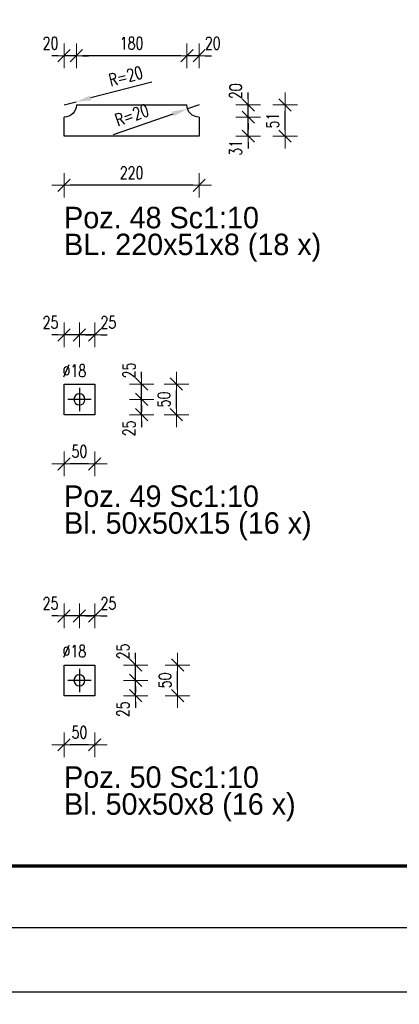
# Model space of a CAD drawing. Header units: millimetres. Extents: x 2297 to 3051, y 15557 to 16018.
# Tile 13 of 20: x 2867 to 2929, y 15557 to 15717. Entities that reach past the tile are written whole.
import ezdxf

# ---------------------------------------------------------------- set-up
doc = ezdxf.new("R2010")
doc.units = ezdxf.units.MM
doc.header["$LTSCALE"] = 10
doc.linetypes.add('MITTE', pattern=[2, 1.25, -0.25, 0.25, -0.25])
doc.layers.get('Defpoints').update_dxf_attribs({"color": 1})
doc.layers.add('_FORMATKA', color=8, linetype='Continuous', plot=False)
for name, color, linetype, lineweight in [('_RAMKA', 7, 'Continuous', 35), ('PS_DIM', 4, 'Continuous', 13), ('PS_SOLID', 7, 'Continuous', 30)]:
    doc.layers.add(name, color=color, linetype=linetype, lineweight=lineweight)
doc.layers.add('PS_MID', color=5, linetype='MITTE')
doc.layers.add('PS_PLATE', color=1, linetype='Continuous')
doc.styles.add('simplex', font='simplex.shx', dxfattribs={"width": 0.75})
doc.dimstyles.new('1_10_PRZ', dxfattribs={"dimtxt": 2, "dimasz": 1, "dimexe": 2, "dimexo": 5, "dimgap": 1, "dimtad": 1, "dimdec": 0, "dimlfac": 10, "dimtxsty": 'simplex', "dimblk": 'dimznak', "dimcen": 2, "dimse1": 1, "dimse2": 1, "dimclrt": 3, "dimadec": 1, "dimazin": 0, "dimtfac": 1, "dimtdec": 0, "dimtix": 1, "dimtmove": 2, "dimatfit": 3, "dimldrblk": 'dim-grot', "dimfxl": 1, "dimarcsym": 0})
doc.dimstyles.new('1_10_PRZ_DS1-LS10', dxfattribs={"dimtxt": 2, "dimasz": 1, "dimexe": 2, "dimexo": 5, "dimgap": 1, "dimtad": 1, "dimdec": 0, "dimlfac": 10, "dimtxsty": 'simplex', "dimblk": 'dimznak', "dimcen": 2, "dimse1": 1, "dimse2": 1, "dimclrt": 3, "dimadec": 1, "dimazin": 0, "dimtfac": 1, "dimtdec": 0, "dimtix": 1, "dimtmove": 2, "dimatfit": 3, "dimldrblk": 'dim-grot', "dimfxl": 1, "dimarcsym": 0})
doc.dimstyles.new('średnice', dxfattribs={"dimtxt": 2, "dimasz": 2.5, "dimexe": 1, "dimexo": 1, "dimgap": 1, "dimtad": 1, "dimdec": 0, "dimlfac": 10, "dimtxsty": 'simplex', "dimcen": 2, "dimclrd": 256, "dimclre": 256, "dimclrt": 3, "dimadec": 1, "dimazin": 0, "dimtfac": 1, "dimtdec": 0, "dimtix": 1, "dimtmove": 1, "dimatfit": 0, "dimfxl": 1, "dimarcsym": 0})

# ---------------------------------------------------------------- blocks, each defined once
blk = doc.blocks.new('*D502')
at = {"layer": 'Defpoints', "color": 0, "transparency": 16777216}
for p in [(2894.43, 15702.6), (2896.32, 15703.25)]:
    blk.add_point(p, dxfattribs=at)
at = {"layer": 'PS_DIM', "lineweight": -2, "transparency": 16777216}
for p, q in [((2896.32, 15703.25), (2894.43, 15702.6)), ((2882.34, 15698.43), (2892.07, 15701.78))]:
    blk.add_line(p, q, dxfattribs=at)
at = {"layer": 'PS_DIM', "transparency": 16777216}
blk.add_solid([(2891.93, 15702.18), (2892.2, 15701.39), (2894.43, 15702.6)], dxfattribs=at)
at = {"layer": 'PS_DIM', "color": 3, "transparency": 16777216, "insert": (2885.37, 15701.59), "char_height": 2, "attachment_point": 5, "rotation": 19.0184, "style": 'simplex'}
blk.add_mtext('R=20', dxfattribs=at)
blk = doc.blocks.new('*D503')
at = {"layer": 'Defpoints', "color": 0, "transparency": 16777216}
for p in [(2874.32, 15703.25), (2876.26, 15703.75)]:
    blk.add_point(p, dxfattribs=at)
at = {"layer": 'PS_DIM', "lineweight": -2, "transparency": 16777216}
for p, q in [((2888.63, 15706.95), (2878.68, 15704.38)), ((2874.32, 15703.25), (2876.26, 15703.75))]:
    blk.add_line(p, q, dxfattribs=at)
at = {"layer": 'PS_DIM', "transparency": 16777216}
blk.add_solid([(2878.57, 15704.78), (2878.78, 15703.97), (2876.26, 15703.75)], dxfattribs=at)
at = {"layer": 'PS_DIM', "color": 3, "transparency": 16777216, "insert": (2884.36, 15707.91), "char_height": 2, "attachment_point": 5, "rotation": 14.5015, "style": 'simplex'}
blk.add_mtext('R=20', dxfattribs=at)
blk = doc.blocks.new('dimznak')
at = {"color": 0}
for points in [[(0, 2), (0, -2)], [(-2, 0), (2, 0)]]:
    blk.add_lwpolyline(points, dxfattribs=at)
at = {"color": 2}
blk.add_lwpolyline([(1, 1), (-1, -1)], dxfattribs=at)
blk = doc.blocks.new('*D504')
at = {"layer": 'Defpoints', "color": 0, "transparency": 16777216}
for p in [(2896.32, 15701.25), (2904.32, 15701.25), (2896.32, 15698.15)]:
    blk.add_point(p, dxfattribs=at)
at = {"layer": 'PS_DIM', "color": 0, "lineweight": -2, "transparency": 16777216}
for p, q in [((2904.32, 15702.25), (2904.32, 15703.25)), ((2904.32, 15698.15), (2904.32, 15701.25)), ((2904.32, 15697.15), (2904.32, 15696.15))]:
    blk.add_line(p, q, dxfattribs=at)
for p, rotation in [((2904.32, 15701.25), 270), ((2904.32, 15698.15), 90)]:
    blk.add_blockref('dimznak', p, dxfattribs=dict(at, rotation=rotation))
at = {"layer": 'PS_DIM', "color": 3, "transparency": 16777216, "insert": (2902.28, 15696.26), "char_height": 2, "attachment_point": 5, "rotation": 90, "style": 'simplex'}
blk.add_mtext('31', dxfattribs=at)
blk = doc.blocks.new('dim-grot')
blk.add_hatch(color=256).paths.add_polyline_path([(0, 0), (-2, 0.5), (-2, -0.5)])
blk.add_lwpolyline([(0, 0), (-2, 0.5), (-2, -0.5), (0, 0)])
blk = doc.blocks.new('*D505')
at = {"layer": 'Defpoints', "color": 0, "transparency": 16777216}
for p in [(2894.32, 15703.25), (2904.32, 15703.25), (2896.32, 15701.25)]:
    blk.add_point(p, dxfattribs=at)
at = {"layer": 'PS_DIM', "color": 0, "lineweight": -2, "transparency": 16777216}
for p, q in [((2904.32, 15704.25), (2904.32, 15705.25)), ((2904.32, 15701.25), (2904.32, 15703.25)), ((2904.32, 15700.25), (2904.32, 15699.25))]:
    blk.add_line(p, q, dxfattribs=at)
for p, rotation in [((2904.32, 15703.25), 270), ((2904.32, 15701.25), 90)]:
    blk.add_blockref('dimznak', p, dxfattribs=dict(at, rotation=rotation))
at = {"layer": 'PS_DIM', "color": 3, "transparency": 16777216, "insert": (2902.28, 15705.46), "char_height": 2, "attachment_point": 5, "rotation": 90, "style": 'simplex'}
blk.add_mtext('20', dxfattribs=at)
blk = doc.blocks.new('*D507')
at = {"layer": 'Defpoints', "color": 0, "transparency": 16777216}
for p in [(2874.32, 15698.15), (2896.32, 15698.15), (2874.32, 15690.15)]:
    blk.add_point(p, dxfattribs=at)
at = {"layer": 'PS_DIM', "color": 0, "lineweight": -2, "transparency": 16777216}
blk.add_line((2895.32, 15690.15), (2875.32, 15690.15), dxfattribs=at)
at = {"layer": 'PS_DIM', "color": 0, "lineweight": -2, "transparency": 16777216, "rotation": 180}
blk.add_blockref('dimznak', (2874.32, 15690.15), dxfattribs=at)
at = {"layer": 'PS_DIM', "color": 0, "lineweight": -2, "transparency": 16777216}
blk.add_blockref('dimznak', (2896.32, 15690.15), dxfattribs=at)
at = {"layer": 'PS_DIM', "color": 3, "transparency": 16777216, "insert": (2885.32, 15692.19), "char_height": 2, "attachment_point": 5, "style": 'simplex'}
blk.add_mtext('220', dxfattribs=at)
blk = doc.blocks.new('*D508')
at = {"layer": 'Defpoints', "color": 0, "transparency": 16777216}
for p in [(2894.32, 15711.25), (2894.32, 15703.25), (2896.32, 15701.25)]:
    blk.add_point(p, dxfattribs=at)
at = {"layer": 'PS_DIM', "color": 0, "lineweight": -2, "transparency": 16777216}
for p, q in [((2893.32, 15711.25), (2892.32, 15711.25)), ((2896.32, 15711.25), (2894.32, 15711.25)), ((2897.32, 15711.25), (2898.32, 15711.25))]:
    blk.add_line(p, q, dxfattribs=at)
blk.add_blockref('dimznak', (2894.32, 15711.25), dxfattribs=at)
at = {"layer": 'PS_DIM', "color": 0, "lineweight": -2, "transparency": 16777216, "rotation": 180}
blk.add_blockref('dimznak', (2896.32, 15711.25), dxfattribs=at)
at = {"layer": 'PS_DIM', "color": 3, "transparency": 16777216, "insert": (2898.53, 15713.29), "char_height": 2, "attachment_point": 5, "style": 'simplex'}
blk.add_mtext('20', dxfattribs=at)
blk = doc.blocks.new('*D509')
at = {"layer": 'Defpoints', "color": 0, "transparency": 16777216}
for p in [(2876.32, 15711.25), (2876.32, 15703.25), (2894.32, 15703.25)]:
    blk.add_point(p, dxfattribs=at)
at = {"layer": 'PS_DIM', "color": 0, "lineweight": -2, "transparency": 16777216}
blk.add_line((2893.32, 15711.25), (2877.32, 15711.25), dxfattribs=at)
at = {"layer": 'PS_DIM', "color": 0, "lineweight": -2, "transparency": 16777216, "rotation": 180}
blk.add_blockref('dimznak', (2876.32, 15711.25), dxfattribs=at)
at = {"layer": 'PS_DIM', "color": 0, "lineweight": -2, "transparency": 16777216}
blk.add_blockref('dimznak', (2894.32, 15711.25), dxfattribs=at)
at = {"layer": 'PS_DIM', "color": 3, "transparency": 16777216, "insert": (2885.32, 15713.29), "char_height": 2, "attachment_point": 5, "style": 'simplex'}
blk.add_mtext('180', dxfattribs=at)
blk = doc.blocks.new('*D510')
at = {"layer": 'Defpoints', "color": 0, "transparency": 16777216}
for p in [(2874.32, 15711.25), (2876.32, 15703.25), (2874.32, 15701.25)]:
    blk.add_point(p, dxfattribs=at)
at = {"layer": 'PS_DIM', "color": 0, "lineweight": -2, "transparency": 16777216}
for p, q in [((2873.32, 15711.25), (2872.32, 15711.25)), ((2876.32, 15711.25), (2874.32, 15711.25)), ((2877.32, 15711.25), (2878.32, 15711.25))]:
    blk.add_line(p, q, dxfattribs=at)
blk.add_blockref('dimznak', (2874.32, 15711.25), dxfattribs=at)
at = {"layer": 'PS_DIM', "color": 0, "lineweight": -2, "transparency": 16777216, "rotation": 180}
blk.add_blockref('dimznak', (2876.32, 15711.25), dxfattribs=at)
at = {"layer": 'PS_DIM', "color": 3, "transparency": 16777216, "insert": (2872.11, 15713.29), "char_height": 2, "attachment_point": 5, "style": 'simplex'}
blk.add_mtext('20', dxfattribs=at)
blk = doc.blocks.new('*D512')
at = {"layer": 'Defpoints', "color": 0, "transparency": 16777216}
for p in [(2876.82, 15655.29), (2886.95, 15655.29), (2874.32, 15652.79)]:
    blk.add_point(p, dxfattribs=at)
at = {"layer": 'PS_DIM', "color": 0, "lineweight": -2, "transparency": 16777216}
for p, q in [((2886.95, 15656.29), (2886.95, 15657.29)), ((2886.95, 15652.79), (2886.95, 15655.29)), ((2886.95, 15651.79), (2886.95, 15650.79))]:
    blk.add_line(p, q, dxfattribs=at)
for p, rotation in [((2886.95, 15655.29), 270), ((2886.95, 15652.79), 90)]:
    blk.add_blockref('dimznak', p, dxfattribs=dict(at, rotation=rotation))
at = {"layer": 'PS_DIM', "color": 3, "transparency": 16777216, "insert": (2884.91, 15650.58), "char_height": 2, "attachment_point": 5, "rotation": 90, "style": 'simplex'}
blk.add_mtext('25', dxfattribs=at)
blk = doc.blocks.new('*D513')
at = {"layer": 'Defpoints', "color": 0, "transparency": 16777216}
for p in [(2874.32, 15657.79), (2886.95, 15657.79), (2876.82, 15655.29)]:
    blk.add_point(p, dxfattribs=at)
at = {"layer": 'PS_DIM', "color": 0, "lineweight": -2, "transparency": 16777216}
for p, q in [((2886.95, 15658.79), (2886.95, 15659.79)), ((2886.95, 15655.29), (2886.95, 15657.79)), ((2886.95, 15654.29), (2886.95, 15653.29))]:
    blk.add_line(p, q, dxfattribs=at)
for p, rotation in [((2886.95, 15657.79), 270), ((2886.95, 15655.29), 90)]:
    blk.add_blockref('dimznak', p, dxfattribs=dict(at, rotation=rotation))
at = {"layer": 'PS_DIM', "color": 3, "transparency": 16777216, "insert": (2884.91, 15660.01), "char_height": 2, "attachment_point": 5, "rotation": 90, "style": 'simplex'}
blk.add_mtext('25', dxfattribs=at)
blk = doc.blocks.new('*D514')
at = {"layer": 'Defpoints', "color": 0, "transparency": 16777216}
for p in [(2874.32, 15652.79), (2879.32, 15652.79), (2874.32, 15644.79)]:
    blk.add_point(p, dxfattribs=at)
at = {"layer": 'PS_DIM', "color": 0, "lineweight": -2, "transparency": 16777216}
blk.add_line((2878.32, 15644.79), (2875.32, 15644.79), dxfattribs=at)
at = {"layer": 'PS_DIM', "color": 0, "lineweight": -2, "transparency": 16777216, "rotation": 180}
blk.add_blockref('dimznak', (2874.32, 15644.79), dxfattribs=at)
at = {"layer": 'PS_DIM', "color": 0, "lineweight": -2, "transparency": 16777216}
blk.add_blockref('dimznak', (2879.32, 15644.79), dxfattribs=at)
at = {"layer": 'PS_DIM', "color": 3, "transparency": 16777216, "insert": (2876.82, 15646.83), "char_height": 2, "attachment_point": 5, "style": 'simplex'}
blk.add_mtext('50', dxfattribs=at)
blk = doc.blocks.new('*D515')
at = {"layer": 'Defpoints', "color": 0, "transparency": 16777216}
for p in [(2876.82, 15665.79), (2879.32, 15657.79), (2876.82, 15655.29)]:
    blk.add_point(p, dxfattribs=at)
at = {"layer": 'PS_DIM', "color": 0, "lineweight": -2, "transparency": 16777216}
for p, q in [((2875.82, 15665.79), (2874.82, 15665.79)), ((2879.32, 15665.79), (2876.82, 15665.79)), ((2880.32, 15665.79), (2881.32, 15665.79))]:
    blk.add_line(p, q, dxfattribs=at)
blk.add_blockref('dimznak', (2876.82, 15665.79), dxfattribs=at)
at = {"layer": 'PS_DIM', "color": 0, "lineweight": -2, "transparency": 16777216, "rotation": 180}
blk.add_blockref('dimznak', (2879.32, 15665.79), dxfattribs=at)
at = {"layer": 'PS_DIM', "color": 3, "transparency": 16777216, "insert": (2881.53, 15667.83), "char_height": 2, "attachment_point": 5, "style": 'simplex'}
blk.add_mtext('25', dxfattribs=at)
blk = doc.blocks.new('*D516')
at = {"layer": 'Defpoints', "color": 0, "transparency": 16777216}
for p in [(2874.32, 15665.79), (2874.32, 15657.79), (2876.82, 15655.29)]:
    blk.add_point(p, dxfattribs=at)
at = {"layer": 'PS_DIM', "color": 0, "lineweight": -2, "transparency": 16777216}
for p, q in [((2873.32, 15665.79), (2872.32, 15665.79)), ((2876.82, 15665.79), (2874.32, 15665.79)), ((2877.82, 15665.79), (2878.82, 15665.79))]:
    blk.add_line(p, q, dxfattribs=at)
blk.add_blockref('dimznak', (2874.32, 15665.79), dxfattribs=at)
at = {"layer": 'PS_DIM', "color": 0, "lineweight": -2, "transparency": 16777216, "rotation": 180}
blk.add_blockref('dimznak', (2876.82, 15665.79), dxfattribs=at)
at = {"layer": 'PS_DIM', "color": 3, "transparency": 16777216, "insert": (2872.11, 15667.83), "char_height": 2, "attachment_point": 5, "style": 'simplex'}
blk.add_mtext('25', dxfattribs=at)
blk = doc.blocks.new('*D518')
at = {"layer": 'Defpoints', "color": 0, "transparency": 16777216}
for p in [(2876.82, 15609.55), (2885.97, 15609.55), (2874.32, 15607.05)]:
    blk.add_point(p, dxfattribs=at)
at = {"layer": 'PS_DIM', "color": 0, "lineweight": -2, "transparency": 16777216}
for p, q in [((2885.97, 15610.55), (2885.97, 15611.55)), ((2885.97, 15607.05), (2885.97, 15609.55)), ((2885.97, 15606.05), (2885.97, 15605.05))]:
    blk.add_line(p, q, dxfattribs=at)
for p, rotation in [((2885.97, 15609.55), 270), ((2885.97, 15607.05), 90)]:
    blk.add_blockref('dimznak', p, dxfattribs=dict(at, rotation=rotation))
at = {"layer": 'PS_DIM', "color": 3, "transparency": 16777216, "insert": (2883.93, 15604.84), "char_height": 2, "attachment_point": 5, "rotation": 90, "style": 'simplex'}
blk.add_mtext('25', dxfattribs=at)
blk = doc.blocks.new('*D519')
at = {"layer": 'Defpoints', "color": 0, "transparency": 16777216}
for p in [(2874.32, 15612.05), (2885.97, 15612.05), (2876.82, 15609.55)]:
    blk.add_point(p, dxfattribs=at)
at = {"layer": 'PS_DIM', "color": 0, "lineweight": -2, "transparency": 16777216}
for p, q in [((2885.97, 15613.05), (2885.97, 15614.05)), ((2885.97, 15609.55), (2885.97, 15612.05)), ((2885.97, 15608.55), (2885.97, 15607.55))]:
    blk.add_line(p, q, dxfattribs=at)
for p, rotation in [((2885.97, 15612.05), 270), ((2885.97, 15609.55), 90)]:
    blk.add_blockref('dimznak', p, dxfattribs=dict(at, rotation=rotation))
at = {"layer": 'PS_DIM', "color": 3, "transparency": 16777216, "insert": (2883.93, 15614.27), "char_height": 2, "attachment_point": 5, "rotation": 90, "style": 'simplex'}
blk.add_mtext('25', dxfattribs=at)
blk = doc.blocks.new('*D520')
at = {"layer": 'Defpoints', "color": 0, "transparency": 16777216}
for p in [(2874.32, 15607.05), (2879.32, 15607.05), (2874.32, 15599.05)]:
    blk.add_point(p, dxfattribs=at)
at = {"layer": 'PS_DIM', "color": 0, "lineweight": -2, "transparency": 16777216}
blk.add_line((2878.32, 15599.05), (2875.32, 15599.05), dxfattribs=at)
at = {"layer": 'PS_DIM', "color": 0, "lineweight": -2, "transparency": 16777216, "rotation": 180}
blk.add_blockref('dimznak', (2874.32, 15599.05), dxfattribs=at)
at = {"layer": 'PS_DIM', "color": 0, "lineweight": -2, "transparency": 16777216}
blk.add_blockref('dimznak', (2879.32, 15599.05), dxfattribs=at)
at = {"layer": 'PS_DIM', "color": 3, "transparency": 16777216, "insert": (2876.82, 15601.09), "char_height": 2, "attachment_point": 5, "style": 'simplex'}
blk.add_mtext('50', dxfattribs=at)
blk = doc.blocks.new('*D521')
at = {"layer": 'Defpoints', "color": 0, "transparency": 16777216}
for p in [(2876.82, 15620.05), (2879.32, 15612.05), (2876.82, 15609.55)]:
    blk.add_point(p, dxfattribs=at)
at = {"layer": 'PS_DIM', "color": 0, "lineweight": -2, "transparency": 16777216}
for p, q in [((2875.82, 15620.05), (2874.82, 15620.05)), ((2879.32, 15620.05), (2876.82, 15620.05)), ((2880.32, 15620.05), (2881.32, 15620.05))]:
    blk.add_line(p, q, dxfattribs=at)
blk.add_blockref('dimznak', (2876.82, 15620.05), dxfattribs=at)
at = {"layer": 'PS_DIM', "color": 0, "lineweight": -2, "transparency": 16777216, "rotation": 180}
blk.add_blockref('dimznak', (2879.32, 15620.05), dxfattribs=at)
at = {"layer": 'PS_DIM', "color": 3, "transparency": 16777216, "insert": (2881.53, 15622.09), "char_height": 2, "attachment_point": 5, "style": 'simplex'}
blk.add_mtext('25', dxfattribs=at)
blk = doc.blocks.new('*D522')
at = {"layer": 'Defpoints', "color": 0, "transparency": 16777216}
for p in [(2874.32, 15620.05), (2874.32, 15612.05), (2876.82, 15609.55)]:
    blk.add_point(p, dxfattribs=at)
at = {"layer": 'PS_DIM', "color": 0, "lineweight": -2, "transparency": 16777216}
for p, q in [((2873.32, 15620.05), (2872.32, 15620.05)), ((2876.82, 15620.05), (2874.32, 15620.05)), ((2877.82, 15620.05), (2878.82, 15620.05))]:
    blk.add_line(p, q, dxfattribs=at)
blk.add_blockref('dimznak', (2874.32, 15620.05), dxfattribs=at)
at = {"layer": 'PS_DIM', "color": 0, "lineweight": -2, "transparency": 16777216, "rotation": 180}
blk.add_blockref('dimznak', (2876.82, 15620.05), dxfattribs=at)
at = {"layer": 'PS_DIM', "color": 3, "transparency": 16777216, "insert": (2872.11, 15622.09), "char_height": 2, "attachment_point": 5, "style": 'simplex'}
blk.add_mtext('25', dxfattribs=at)
blk = doc.blocks.new('*X547')
at = {"color": 0}
for s, p in [('Poz. 49 Sc1:10', (3331.63, 15685.89)), ('Bl. 50x50x15 (16 x)', (3331.63, 15681.52))]:
    blk.add_text(s, height=3.5, dxfattribs=at).set_placement(p)
blk = doc.blocks.new('*X548')
at = {"color": 0}
for s, p in [('Poz. 48 Sc1:10', (3333.15, 15773.49)), ('BL. 220x51x8 (18 x)', (3333.15, 15769.12))]:
    blk.add_text(s, height=3.5, dxfattribs=at).set_placement(p)
blk = doc.blocks.new('*X550')
at = {"color": 0}
for s, p in [('Poz. 50 Sc1:10', (3339.15, 15590.73)), ('Bl. 50x50x8 (16 x)', (3339.15, 15586.35))]:
    blk.add_text(s, height=3.5, dxfattribs=at).set_placement(p)
blk = doc.blocks.new('*X603')
at = {"layer": 'PS_SOLID', "color": 7, "linetype": 'Continuous'}
for p, q in [((2876.32, 15703.25), (2894.32, 15703.25)), ((2874.32, 15698.15), (2874.32, 15701.25)), ((2896.32, 15701.25), (2896.32, 15698.15)), ((2896.32, 15698.15), (2874.32, 15698.15))]:
    blk.add_line(p, q, dxfattribs=at)
at = {"layer": 'PS_SOLID', "extrusion": (0, 0, -1)}
for centre, start, end in [((-2874.32, 15703.25), 180, 270), ((-2896.32, 15703.25), 270, 0)]:
    blk.add_arc(centre, 2, start, end, dxfattribs=at)
blk = doc.blocks.new('*X604')
at = {"layer": 'PS_MID', "color": 5, "linetype": 'MITTE'}
for p, q in [((2876.82, 15657.19), (2876.82, 15653.39)), ((2878.72, 15655.29), (2874.92, 15655.29))]:
    blk.add_line(p, q, dxfattribs=at)
at = {"layer": 'PS_SOLID', "color": 7, "linetype": 'Continuous'}
for p, q in [((2874.32, 15657.79), (2879.32, 15657.79)), ((2874.32, 15652.79), (2874.32, 15657.79)), ((2879.32, 15657.79), (2879.32, 15652.79)), ((2879.32, 15652.79), (2874.32, 15652.79))]:
    blk.add_line(p, q, dxfattribs=at)
at = {"layer": 'PS_SOLID', "color": 7, "extrusion": (0, 0, -1)}
blk.add_circle((-2876.82, 15655.29), 0.9, dxfattribs=at)
blk = doc.blocks.new('*X605')
at = {"layer": 'PS_MID', "color": 5, "linetype": 'MITTE'}
for p, q in [((2876.82, 15611.45), (2876.82, 15607.65)), ((2878.72, 15609.55), (2874.92, 15609.55))]:
    blk.add_line(p, q, dxfattribs=at)
at = {"layer": 'PS_SOLID', "color": 7, "linetype": 'Continuous'}
for p, q in [((2874.32, 15612.05), (2879.32, 15612.05)), ((2874.32, 15607.05), (2874.32, 15612.05)), ((2879.32, 15612.05), (2879.32, 15607.05)), ((2879.32, 15607.05), (2874.32, 15607.05))]:
    blk.add_line(p, q, dxfattribs=at)
at = {"layer": 'PS_SOLID', "color": 7, "extrusion": (0, 0, -1)}
blk.add_circle((-2876.82, 15609.55), 0.9, dxfattribs=at)

msp = doc.modelspace()

# ---------------------------------------------------------------- linework, layer by layer
at = {"layer": '_FORMATKA', "lineweight": -3}
msp.add_lwpolyline([(2299.35, 15569.32), (3049.35, 15569.32), (3049.35, 15989.32), (2299.35, 15989.32)], close=True, dxfattribs=at)
at = {"layer": '_RAMKA', "lineweight": -3, "const_width": 0.5}
msp.add_lwpolyline([(2329.35, 15579.32), (3039.35, 15579.32), (3039.35, 15979.32), (2329.35, 15979.32)], close=True, dxfattribs=at)

# ---------------------------------------------------------------- block references
for name, p in [('*X548', (-458.83, -90.34)), ('*X547', (-457.31, -48.1)), ('*X550', (-464.83, 1.32))]:
    msp.add_blockref(name, p)
at = {"layer": 'PS_PLATE'}
msp.add_blockref('*X603', (0, 0), dxfattribs=at)
at = {"layer": 'PS_PLATE', "color": 35}
for name in ['*X604', '*X605']:
    msp.add_blockref(name, (0, 0), dxfattribs=at)

# ---------------------------------------------------------------- texts
at = {"layer": 'PS_DIM', "char_height": 2, "attachment_point": 7, "style": 'simplex'}
for insert in [(2874.06, 15658.95), (2874.06, 15613.3)]:
    msp.add_mtext('\\A1;%%c18', dxfattribs=dict(at, insert=insert))

# ---------------------------------------------------------------- dimensions: what is measured, and where the dimension line sits
at = {"layer": 'PS_DIM'}
for base, p1, p2, angle, text, picture, middle in [((2874.32, 15711.25), (2876.32, 15703.25), (2874.32, 15701.25), 180, '20', '*D510', (2872.11, 15713.29)), ((2876.32, 15711.25), (2894.32, 15703.25), (2876.32, 15703.25), 180, '180', '*D509', (2885.32, 15713.29)), ((2894.32, 15711.25), (2896.32, 15701.25), (2894.32, 15703.25), 180, '20', '*D508', (2898.53, 15713.29)), ((2904.32, 15703.25), (2896.32, 15701.25), (2894.32, 15703.25), 90, '20', '*D505', (2902.28, 15705.46)), ((2904.32, 15701.25), (2896.32, 15698.15), (2896.32, 15701.25), 90, '31', '*D504', (2902.28, 15696.26)), ((2874.32, 15690.15), (2896.32, 15698.15), (2874.32, 15698.15), 180, '220', '*D507', (2885.32, 15692.19)), ((2874.32, 15665.79), (2876.82, 15655.29), (2874.32, 15657.79), 180, '25', '*D516', (2872.11, 15667.83)), ((2876.82, 15665.79), (2879.32, 15657.79), (2876.82, 15655.29), 180, '25', '*D515', (2881.53, 15667.83)), ((2886.95, 15657.79), (2876.82, 15655.29), (2874.32, 15657.79), 90, '25', '*D513', (2884.91, 15660.01)), ((2886.95, 15655.29), (2874.32, 15652.79), (2876.82, 15655.29), 90, '25', '*D512', (2884.91, 15650.58)), ((2874.32, 15644.79), (2879.32, 15652.79), (2874.32, 15652.79), 180, '50', '*D514', (2876.82, 15646.83)), ((2874.32, 15620.05), (2876.82, 15609.55), (2874.32, 15612.05), 180, '25', '*D522', (2872.11, 15622.09)), ((2876.82, 15620.05), (2879.32, 15612.05), (2876.82, 15609.55), 180, '25', '*D521', (2881.53, 15622.09)), ((2885.97, 15612.05), (2876.82, 15609.55), (2874.32, 15612.05), 90, '25', '*D519', (2883.93, 15614.27)), ((2885.97, 15609.55), (2874.32, 15607.05), (2876.82, 15609.55), 90, '25', '*D518', (2883.93, 15604.84)), ((2874.32, 15599.05), (2879.32, 15607.05), (2874.32, 15607.05), 180, '50', '*D520', (2876.82, 15601.09))]:
    dim = msp.add_linear_dim(base=base, p1=p1, p2=p2, angle=angle, text=text, dimstyle='1_10_PRZ_DS1-LS10', dxfattribs=at)
    dim.commit()
    dim.dimension.update_dxf_attribs({"geometry": picture, "text_midpoint": middle, "dimtype": 128})
for center, mpoint, picture, middle in [((2874.32, 15703.25), (2876.26, 15703.75), '*D503', (2884.36, 15707.91)), ((2896.32, 15703.25), (2894.43, 15702.6), '*D502', (2885.37, 15701.59))]:
    dim = msp.add_radius_dim(center=center, mpoint=mpoint, text='R=20', dimstyle='średnice', dxfattribs=at)
    dim.commit()
    dim.dimension.update_dxf_attribs({"geometry": picture, "text_midpoint": middle})
for base, p1, p2, location, text in [((2910.32, 15703.25), (2896.32, 15698.15), (2896.32, 15703.25), (2908.28, 15700.7), '51'), ((2892.62, 15657.79), (2879.32, 15652.79), (2879.32, 15657.79), (2890.58, 15655.29), '50'), ((2892.8, 15612.05), (2879.32, 15607.05), (2879.32, 15612.05), (2890.76, 15609.55), '50')]:
    msp.add_linear_dim(base=base, p1=p1, p2=p2, angle=90, location=location, text=text, dimstyle='1_10_PRZ_DS1-LS10', dxfattribs=at).render()
msp.add_linear_dim(base=(3049.35, 15558.81), p1=(2299.35, 15569.32), p2=(3049.35, 15569.32), dimstyle='1_10_PRZ', dxfattribs=at).render()

doc.saveas('drawing.dxf')
